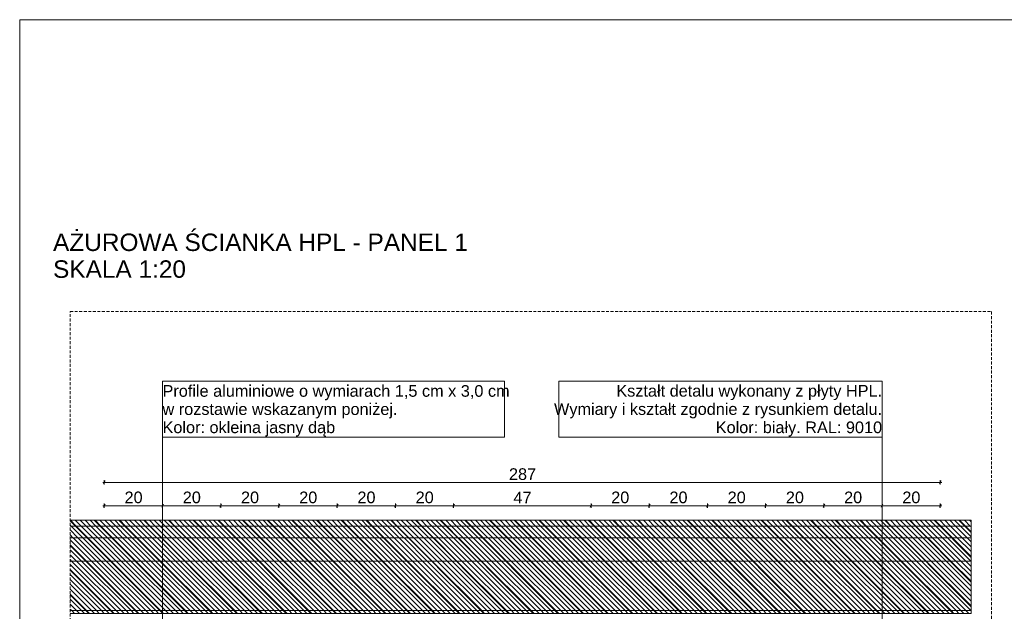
# Model space of a CAD drawing. Extents: x 180 to 4140, y 54 to 2910.
# Tile 4 of 6: x 180 to 1871, y 1894 to 2910. Entities that reach past the tile are written whole.
import ezdxf
from ezdxf.xclip import XClip

# ---------------------------------------------------------------- set-up
doc = ezdxf.new("R2010")
doc.units = 0
doc.header["$MEASUREMENT"] = 0
doc.header["$XCLIPFRAME"] = 0
doc.linetypes.add('Przerywana', pattern=[48, 24, -24])
doc.linetypes.add('Przerywana długa', pattern=[78, 50, -28])
for name, color, linetype in [('399-W Wymiary i opisy', 7, 'Continuous'), ('460-K Stropy', 7, 'Continuous'), ('810-G Ogólne', 7, 'Continuous'), ('820-G Rysunki Obrazki', 7, 'Continuous'), ('824-G Wypełnienia RŚ', 7, 'Continuous'), ('830-G Teksty Etykiety', 7, 'Continuous'), ('840-G Znaczniki ogólne', 7, 'Continuous')]:
    doc.layers.add(name, color=color, linetype=linetype)
doc.styles.add('STYL_AUTOMATYCZNY_2', font='arial.ttf')
doc.styles.add('STYL_AUTOMATYCZNY_3', font='arial.ttf')
pattern_1 = [(135, (-1304.657, 550.177), (4.242641, 4.242641), [])]

# ---------------------------------------------------------------- blocks, each defined once
blk = doc.blocks.new('Rysunek_1_3', base_point=(-1304.7, 550.2))
at = {"layer": '460-K Stropy', "linetype": 'Continuous', "lineweight": 13}
h = blk.add_hatch(dxfattribs=at)
h.set_pattern_fill('Ściany_istniejące_0003', color=8, style=0, pattern_type=2)
h.set_pattern_definition(pattern_1)
h.paths.add_polyline_path([(1814.3, 2050.2), (266.7, 2050.2), (266.7, 2040.2), (1814.3, 2040.2)])
h = blk.add_hatch(dxfattribs=at)
h.set_pattern_fill('Ściany_istniejące_0003', color=8, style=0, pattern_type=2)
h.set_pattern_definition(pattern_1)
h.paths.add_polyline_path([(1814.3, 2040.2), (266.7, 2040.2), (266.7, 2020.2), (1814.3, 2020.2)])
h = blk.add_hatch(dxfattribs=at)
h.set_pattern_fill('Ściany_istniejące_0003', color=8, style=0, pattern_type=2)
h.set_pattern_definition(pattern_1)
h.paths.add_polyline_path([(1814.3, 2020.2), (266.7, 2020.2), (1814.3, 2020.1)])
h = blk.add_hatch(dxfattribs=at)
h.set_pattern_fill('Ściany_istniejące_0003', color=8, style=0, pattern_type=2)
h.set_pattern_definition(pattern_1)
h.paths.add_polyline_path([(1814.3, 2020.1), (266.7, 2020.1), (266.7, 1980.1), (1814.3, 1980.1)])
h = blk.add_hatch(dxfattribs=at)
h.set_pattern_fill('Ściany_istniejące_0003', color=8, style=0, pattern_type=2)
h.set_pattern_definition(pattern_1)
h.paths.add_polyline_path([(1814.3, 1980.1), (266.7, 1980.1), (266.7, 1895.1), (1814.3, 1895.1)])
h = blk.add_hatch(dxfattribs=at)
h.set_pattern_fill('Ściany_istniejące_0003', color=8, style=0, pattern_type=2)
h.set_pattern_definition(pattern_1)
h.paths.add_polyline_path([(1814.3, 1895.1), (266.7, 1895.1), (266.7, 1890.1), (1814.3, 1890.1)])
at = {"layer": '824-G Wypełnienia RŚ', "linetype": 'Continuous', "lineweight": 13}
h = blk.add_hatch(dxfattribs=at)
h.set_pattern_fill('_Poza_zakresem_opracowan_3C', color=8, style=0, pattern_type=2)
h.set_pattern_definition([(135, (1117.938, 1919.142), (21.2132, 21.2132), [])])
h.paths.add_polyline_path([(1814.3, 2050.2), (266.7, 2050.2), (266.7, 1890.1), (1814.3, 1890.1)])
at = {"layer": '399-W Wymiary i opisy', "color": 154, "linetype": 'Continuous', "lineweight": 13, "ltscale": 0.1}
for p, q in [((322.9, 2115.2), (325.3, 2115.2)), ((326.8, 2117.7), (323.9, 2112.7)), ((325.3, 2111.4), (325.3, 2118.9)), ((325.3, 2115.2), (1761.3, 2115.2)), ((1759.8, 2112.7), (1762.7, 2117.7)), ((1761.3, 2111.4), (1761.3, 2118.9)), ((1761.3, 2115.2), (1763.7, 2115.2)), ((322.9, 2075.2), (325.3, 2075.2)), ((326.8, 2077.7), (323.9, 2072.7)), ((325.3, 2071.4), (325.3, 2078.9)), ((325.3, 2075.2), (425.3, 2075.2)), ((426.8, 2077.7), (423.9, 2072.7)), ((425.3, 2071.4), (425.3, 2078.9)), ((425.3, 2075.2), (525.3, 2075.2)), ((526.8, 2077.7), (523.9, 2072.7)), ((525.3, 2071.4), (525.3, 2078.9)), ((525.3, 2075.2), (625.3, 2075.2)), ((626.8, 2077.7), (623.9, 2072.7)), ((625.3, 2071.4), (625.3, 2078.9)), ((625.3, 2075.2), (725.3, 2075.2)), ((726.8, 2077.7), (723.9, 2072.7)), ((725.3, 2071.4), (725.3, 2078.9)), ((725.3, 2075.2), (825.3, 2075.2)), ((826.8, 2077.7), (823.9, 2072.7)), ((825.3, 2071.4), (825.3, 2078.9)), ((825.3, 2075.2), (925.3, 2075.2)), ((926.8, 2077.7), (923.9, 2072.7)), ((925.3, 2071.4), (925.3, 2078.9)), ((925.3, 2075.2), (1161.3, 2075.2)), ((1162.7, 2077.7), (1159.8, 2072.7)), ((1161.3, 2071.4), (1161.3, 2078.9)), ((1161.3, 2075.2), (1261.3, 2075.2)), ((1262.7, 2077.7), (1259.8, 2072.7)), ((1261.3, 2071.4), (1261.3, 2078.9)), ((1261.3, 2075.2), (1361.3, 2075.2)), ((1362.7, 2077.7), (1359.8, 2072.7)), ((1361.3, 2071.4), (1361.3, 2078.9)), ((1361.3, 2075.2), (1461.3, 2075.2)), ((1462.7, 2077.7), (1459.8, 2072.7)), ((1461.3, 2071.4), (1461.3, 2078.9)), ((1461.3, 2075.2), (1561.3, 2075.2)), ((1562.7, 2077.7), (1559.8, 2072.7)), ((1561.3, 2071.4), (1561.3, 2078.9)), ((1561.3, 2075.2), (1661.3, 2075.2)), ((1662.7, 2077.7), (1659.8, 2072.7)), ((1661.3, 2071.4), (1661.3, 2078.9)), ((1661.3, 2075.2), (1761.3, 2075.2)), ((1759.8, 2072.7), (1762.7, 2077.7)), ((1761.3, 2071.4), (1761.3, 2078.9)), ((1761.3, 2075.2), (1763.7, 2075.2))]:
    blk.add_line(p, q, dxfattribs=at)
at = {"layer": '460-K Stropy', "color": 7, "linetype": 'Continuous', "lineweight": 13, "ltscale": 0.1}
for p, q in [((1814.3, 2050.2), (266.7, 2050.2)), ((1814.3, 2040.2), (266.7, 2040.2)), ((1814.3, 2020.1), (266.7, 2020.1)), ((1814.3, 1980.1), (266.7, 1980.1)), ((1814.3, 1895.1), (266.7, 1895.1))]:
    blk.add_line(p, q, dxfattribs=at)
at = {"layer": '460-K Stropy', "color": 7, "linetype": 'Przerywana', "lineweight": 13, "ltscale": 0.1}
blk.add_line((1814.3, 2020.2), (266.7, 2020.2), dxfattribs=at)
at = {"layer": '460-K Stropy', "color": 7, "linetype": 'Continuous', "lineweight": 13, "ltscale": 0.1, "flags": 128}
blk.add_lwpolyline([(1814.3, 2050.2), (1814.3, 2040.2), (1814.3, 2020.2), (1814.3, 1980.1), (1814.3, 1895.1), (1814.3, 1890.1)], dxfattribs=at)
at = {"layer": '820-G Rysunki Obrazki', "color": 154, "linetype": 'Continuous', "lineweight": 13, "ltscale": 0.1}
for p, q in [((1012.7, 2289), (425.3, 2289)), ((425.3, 2289), (425.3, 2192.7)), ((1012.7, 2192.7), (1012.7, 2289)), ((1661.3, 2289), (1106.2, 2289)), ((1106.2, 2289), (1106.2, 2192.7)), ((1661.3, 2192.7), (1661.3, 2289)), ((425.3, 2192.7), (1012.7, 2192.7)), ((425.3, 1849.2), (425.3, 2192.7)), ((425.3, 2192.7), (1012.7, 2192.7)), ((1106.2, 2192.7), (1661.3, 2192.7)), ((1661.3, 2192.7), (1106.2, 2192.7)), ((1661.3, 1572.9), (1661.3, 2192.7))]:
    blk.add_line(p, q, dxfattribs=at)
at = {"layer": '824-G Wypełnienia RŚ', "color": 7, "linetype": 'Continuous', "lineweight": 13, "ltscale": 0.1, "flags": 128}
blk.add_lwpolyline([(266.7, 1890.1), (1814.3, 1890.1), (1814.3, 2050.2), (266.7, 2050.2)], dxfattribs=at)
at = {"layer": '399-W Wymiary i opisy', "color": 154, "linetype": 'Continuous', "lineweight": 13, "char_height": 20, "attachment_point": 7, "style": 'STYL_AUTOMATYCZNY_2'}
for s, insert, width in [('\\A1;{\\pql;\\fArial|b0|i0|c238|p0;\\W1.000000;287}', (1020.4, 2119.2), 45.763), ('\\A1;{\\pql;\\fArial|b0|i0|c238|p0;\\W1.000000;20}', (360.1, 2079.2), 30.509), ('\\A1;{\\pql;\\fArial|b0|i0|c238|p0;\\W1.000000;20}', (460.1, 2079.2), 30.509), ('\\A1;{\\pql;\\fArial|b0|i0|c238|p0;\\W1.000000;20}', (560.1, 2079.2), 30.509), ('\\A1;{\\pql;\\fArial|b0|i0|c238|p0;\\W1.000000;20}', (660.1, 2079.2), 30.509), ('\\A1;{\\pql;\\fArial|b0|i0|c238|p0;\\W1.000000;20}', (760.1, 2079.2), 30.509), ('\\A1;{\\pql;\\fArial|b0|i0|c238|p0;\\W1.000000;20}', (860.1, 2079.2), 30.509), ('\\A1;{\\pql;\\fArial|b0|i0|c238|p0;\\W1.000000;47}', (1028.1, 2079.2), 30.509), ('\\A1;{\\pql;\\fArial|b0|i0|c238|p0;\\W1.000000;20}', (1196, 2079.2), 30.509), ('\\A1;{\\pql;\\fArial|b0|i0|c238|p0;\\W1.000000;20}', (1296, 2079.2), 30.509), ('\\A1;{\\pql;\\fArial|b0|i0|c238|p0;\\W1.000000;20}', (1396, 2079.2), 30.509), ('\\A1;{\\pql;\\fArial|b0|i0|c238|p0;\\W1.000000;20}', (1496, 2079.2), 30.509), ('\\A1;{\\pql;\\fArial|b0|i0|c238|p0;\\W1.000000;20}', (1596, 2079.2), 30.509), ('\\A1;{\\pql;\\fArial|b0|i0|c238|p0;\\W1.000000;20}', (1696, 2079.2), 30.509)]:
    blk.add_mtext(s, dxfattribs=dict(at, insert=insert, width=width))
at = {"layer": '820-G Rysunki Obrazki', "color": 154, "linetype": 'Continuous', "lineweight": 13, "char_height": 20, "style": 'STYL_AUTOMATYCZNY_3'}
for s, insert, attachment_point, line_spacing_factor in [('\\A1;{\\pql;\\fArial|b0|i0|c238|p0;\\W1.000000;Profile aluminiowe\\fArial|b0|i0|c238|p0;\\W1.000000; o wymiarach 1,5 cm x 3,0 cm\\P\\pql;\\fArial|b0|i0|c238|p0;\\W1.000000;w rozstawie wskazanym poniżej.\\P\\pql;\\fArial|b0|i0|c238|p0;\\W1.000000;Kolor: okleina jasny dąb\\fArial|b0|i0|c238|p0;\\W1.000000; }', (425.3, 2193.8), 7, 0.936847), ('\\A1;{\\pqr;\\fArial|b0|i0|c238|p0;\\W1.000000;Kształt detalu wykonany z płyty HPL.\\P\\pqr;\\fArial|b0|i0|c238|p0;\\W1.000000;Wymiary i kształt zgodnie z rysunkiem detalu.\\P\\pqr;\\fArial|b0|i0|c238|p0;\\W1.000000;Kolor: biały. RAL:\\fArial|b0|i0|c238|p0;\\W1.000000; \\fArial|b0|i0|c238|p0;\\W1.000000;9010}', (1661.3, 2193.8), 9, 0.940492)]:
    blk.add_mtext(s, dxfattribs=dict(at, insert=insert, attachment_point=attachment_point, line_spacing_factor=line_spacing_factor))

msp = doc.modelspace()

# ---------------------------------------------------------------- linework, layer by layer
at = {"layer": '810-G Ogólne', "color": 7, "linetype": 'Continuous', "lineweight": 13, "ltscale": 0.1}
for p in [(3390, 2910), (180, 60)]:
    msp.add_line(p, (180, 2910), dxfattribs=at)
at = {"layer": '840-G Znaczniki ogólne', "color": 8, "linetype": 'Przerywana długa', "lineweight": 13, "ltscale": 0.1}
msp.add_lwpolyline([(266.7, 2408.6), (1849.1, 2408.6), (1849.1, 207.6), (266.7, 207.6)], close=True, dxfattribs=at)

# ---------------------------------------------------------------- block references
at = {"layer": '820-G Rysunki Obrazki', "color": 7, "linetype": 'Continuous', "lineweight": 13, "ltscale": 0.1}
ref = msp.add_blockref('Rysunek_1_3', (-1304.7, 550.2), dxfattribs=at)
XClip(ref).set_block_clipping_path([(266.7410749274, 207.6152942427), (1849.1178201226, 2362.6186749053)])

# ---------------------------------------------------------------- texts
at = {"layer": '830-G Teksty Etykiety', "color": 7, "linetype": 'Continuous', "lineweight": 13, "insert": (237.3, 2542.7), "char_height": 30, "attachment_point": 1, "line_spacing_factor": 0.92087, "style": 'STYL_AUTOMATYCZNY_2'}
msp.add_mtext('\\A1;{\\pql;\\fArial|b0|i0|c238|p0;\\W1.000000;AŻUROWA \\fArial|b0|i0|c238|p0;\\W1.000000;ŚCIANKA HPL - PANEL \\fArial|b0|i0|c238|p0;\\W1.000000;1\\P\\pql;\\fArial|b0|i0|c238|p0;\\W1.000000;SKALA 1:20}', dxfattribs=at)

doc.saveas('drawing.dxf')
